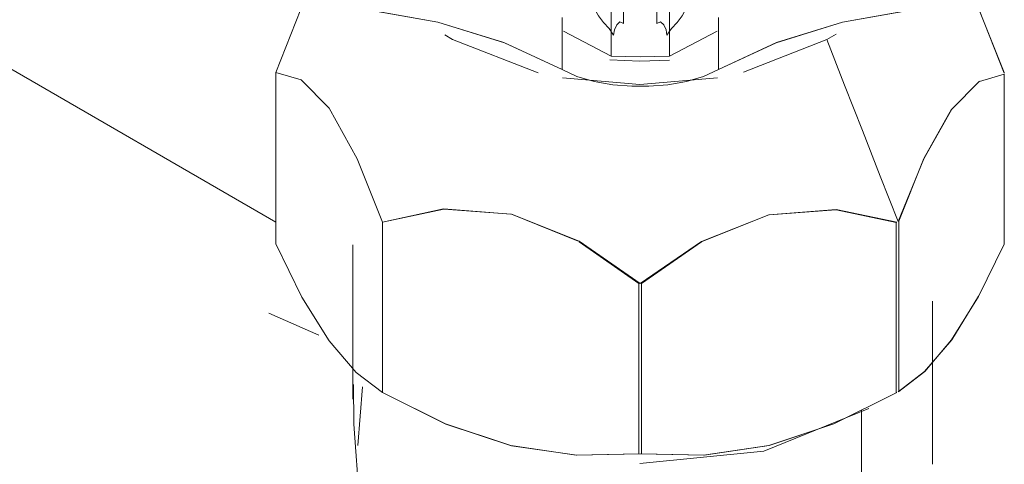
# Model space of a CAD drawing. Header units: metres. Extents: x 6.5 to 21.8, y 0.9 to 11.2.
# Tile 37 of 112: x 18.4917 to 18.5303, y 4.3238 to 4.3413. Entities that reach past the tile are written whole.
import ezdxf

# ---------------------------------------------------------------- set-up
doc = ezdxf.new("R2010")
doc.units = ezdxf.units.M
doc.layers.add('P-SANR-FIXT', color=7, linetype='Continuous', lineweight=5)

# ---------------------------------------------------------------- blocks, each defined once
blk = doc.blocks.new('TORNEIRA DE JARDIM COM BICO PARA MANGUEIRA - 1130_BC_Cromado-2213981-ISO_02')
at = {"layer": 'P-SANR-FIXT'}
for p, q in [((18.501762, 4.333322), (18.481285, 4.345144)), ((18.501762, 4.33918), (18.502752, 4.341665)), ((18.502752, 4.341665), (18.501762, 4.33918)), ((18.529334, 4.341658), (18.530327, 4.33918)), ((18.530327, 4.33915), (18.52934, 4.341637)), ((18.514913, 4.339818), (18.513043, 4.340806)), ((18.513044, 4.340808), (18.514913, 4.339818)), ((18.517197, 4.339818), (18.519066, 4.340808)), ((18.519066, 4.340806), (18.517197, 4.339818)), ((18.52337, 4.340469), (18.520108, 4.339196)), ((18.523733, 4.34069), (18.52337, 4.340469)), ((18.502761, 4.338888), (18.501762, 4.33918)), ((18.503861, 4.337779), (18.502761, 4.338888)), ((18.529346, 4.338828), (18.528267, 4.33775)), ((18.530327, 4.339121), (18.529352, 4.338832)), ((18.504958, 4.335801), (18.503861, 4.337779)), ((18.528263, 4.337745), (18.527178, 4.335811)), ((18.505948, 4.333315), (18.504958, 4.335801)), ((18.527175, 4.335805), (18.526191, 4.333357)), ((18.523723, 4.333806), (18.521108, 4.333607)), ((18.52609, 4.333298), (18.523735, 4.333805)), ((18.513622, 4.332569), (18.511008, 4.333628)), ((18.521101, 4.333605), (18.518488, 4.332559)), ((18.504793, 4.332433), (18.504793, 4.326374)), ((18.516005, 4.33091), (18.513659, 4.332549)), ((18.51846, 4.332544), (18.516106, 4.330911)), ((18.527508, 4.323831), (18.527508, 4.330217)), ((18.501495, 4.329749), (18.50346, 4.328891)), ((18.504982, 4.324564), (18.50516, 4.326868))]:
    blk.add_line(p, q, dxfattribs=at)
for points in [[(18.515399, 4.341105, 0), (18.515411, 4.342662, 0), (18.515437, 4.344316, 0), (18.515478, 4.346046, 0), (18.515531, 4.347808, 0)], [(18.516579, 4.347808, 0), (18.516632, 4.34604, 0), (18.516673, 4.344309, 0), (18.516699, 4.342662, 0), (18.516711, 4.341105, 0)], [(18.514913, 4.342008, 0), (18.514913, 4.34146, 0), (18.514913, 4.340913, 0), (18.514913, 4.340365, 0), (18.514913, 4.339818, 0)], [(18.517197, 4.339818, 0), (18.517197, 4.340365, 0), (18.517197, 4.340913, 0), (18.517197, 4.34146, 0), (18.517197, 4.342008, 0)], [(18.502416, 4.341829, 0), (18.505325, 4.341645, 0), (18.508122, 4.341148, 0), (18.510708, 4.340357, 0), (18.51299, 4.3393, 0)], [(18.51299, 4.3393, 0), (18.51073, 4.340349, 0), (18.508122, 4.341148, 0), (18.505299, 4.341648, 0), (18.502416, 4.341829, 0)], [(18.514266, 4.341678, 0), (18.514417, 4.341407, 0), (18.514611, 4.341146, 0), (18.514832, 4.340902, 0), (18.515007, 4.340643, 0)], [(18.517102, 4.340643, 0), (18.517278, 4.340902, 0), (18.517499, 4.341147, 0), (18.517692, 4.341406, 0), (18.517844, 4.341678, 0)], [(18.51912, 4.3393, 0), (18.521402, 4.340357, 0), (18.523988, 4.341148, 0), (18.526785, 4.341645, 0), (18.529694, 4.341829, 0)], [(18.529694, 4.341829, 0), (18.526811, 4.341648, 0), (18.523988, 4.341148, 0), (18.52138, 4.340349, 0), (18.51912, 4.3393, 0)], [(18.51299, 4.3393, 0), (18.51299, 4.33981, 0), (18.51299, 4.34032, 0), (18.51299, 4.34083, 0), (18.51299, 4.34134, 0)], [(18.515007, 4.340643, 0), (18.515042, 4.340854, 0), (18.515131, 4.341051, 0), (18.515258, 4.341161, 0), (18.515399, 4.341105, 0)], [(18.516711, 4.341105, 0), (18.516852, 4.341161, 0), (18.516978, 4.341051, 0), (18.517068, 4.340854, 0), (18.517102, 4.340643, 0)], [(18.51912, 4.34134, 0), (18.51912, 4.34083, 0), (18.51912, 4.34032, 0), (18.51912, 4.33981, 0), (18.51912, 4.3393, 0)], [(18.512048, 4.339175, 0), (18.508699, 4.340469, 0), (18.508391, 4.340655, 0)], [(18.52337, 4.340469, 0), (18.524067, 4.338687, 0), (18.524766, 4.336905, 0), (18.525466, 4.335123, 0), (18.526166, 4.333342, 0)], [(18.526166, 4.333342, 0), (18.525466, 4.335123, 0), (18.524766, 4.336905, 0), (18.524067, 4.338687, 0), (18.52337, 4.340469, 0)], [(18.514868, 4.339676, 0), (18.516034, 4.33962, 0), (18.517197, 4.339668, 0)], [(18.514913, 4.339818, 0), (18.515484, 4.339805, 0), (18.516055, 4.3398, 0), (18.516626, 4.339805, 0), (18.517197, 4.339818, 0)], [(18.501762, 4.33918, 0), (18.501762, 4.337501, 0), (18.501762, 4.335821, 0), (18.501762, 4.334142, 0), (18.501762, 4.332463, 0)], [(18.501762, 4.332463, 0), (18.501762, 4.334142, 0), (18.501762, 4.335821, 0), (18.501762, 4.337501, 0), (18.501762, 4.33918, 0)], [(18.501762, 4.33918, 0), (18.502761, 4.338888, 0), (18.503861, 4.337779, 0), (18.504958, 4.335801, 0), (18.505948, 4.333315, 0)], [(18.51572, 4.338647, 0), (18.514976, 4.338694, 0), (18.514247, 4.338823, 0), (18.513574, 4.339029, 0), (18.51299, 4.3393, 0)], [(18.51912, 4.3393, 0), (18.518536, 4.339029, 0), (18.517863, 4.338823, 0), (18.517134, 4.338694, 0), (18.51639, 4.338647, 0)], [(18.519081, 4.338979, 0), (18.516034, 4.338715, 0), (18.513011, 4.338975, 0)], [(18.526166, 4.333342, 0), (18.52717, 4.335804, 0), (18.528266, 4.337748, 0), (18.529351, 4.338844, 0)], [(18.530327, 4.332451, 0), (18.530327, 4.334118, 0), (18.530327, 4.335786, 0), (18.530327, 4.337454, 0), (18.530327, 4.339121, 0)], [(18.51639, 4.338647, 0), (18.516222, 4.338646, 0), (18.516055, 4.338646, 0), (18.515888, 4.338646, 0), (18.51572, 4.338647, 0)], [(18.510986, 4.333633, 0), (18.508346, 4.333836, 0), (18.505948, 4.333315, 0)], [(18.505948, 4.333315, 0), (18.508356, 4.333832, 0), (18.511008, 4.333628, 0), (18.513657, 4.332566, 0), (18.516055, 4.33091, 0)], [(18.516055, 4.33091, 0), (18.518461, 4.332556, 0), (18.521101, 4.333605, 0), (18.523734, 4.33381, 0), (18.526115, 4.333313, 0)], [(18.505948, 4.326645, 0), (18.505948, 4.328313, 0), (18.505948, 4.32998, 0), (18.505948, 4.331648, 0), (18.505948, 4.333315, 0)], [(18.505948, 4.333315, 0), (18.505948, 4.331648, 0), (18.505948, 4.32998, 0), (18.505948, 4.328313, 0), (18.505948, 4.326645, 0)], [(18.52609, 4.326628, 0), (18.52609, 4.328295, 0), (18.52609, 4.329963, 0), (18.52609, 4.331631, 0), (18.52609, 4.333298, 0)], [(18.526191, 4.333342, 0), (18.526191, 4.331689, 0), (18.526191, 4.330021, 0), (18.526191, 4.328354, 0), (18.526191, 4.326686, 0)], [(18.501762, 4.332463, 0), (18.502791, 4.330381, 0), (18.503859, 4.32866, 0), (18.504922, 4.327421, 0), (18.505948, 4.326645, 0)], [(18.505948, 4.326645, 0), (18.504921, 4.327421, 0), (18.503859, 4.32866, 0), (18.502791, 4.330381, 0), (18.501762, 4.332463, 0)], [(18.526191, 4.326686, 0), (18.527207, 4.327467, 0), (18.528261, 4.328705, 0), (18.529312, 4.330402, 0), (18.530327, 4.332451, 0)], [(18.516005, 4.32424, 0), (18.516005, 4.325908, 0), (18.516005, 4.327575, 0), (18.516005, 4.329243, 0), (18.516005, 4.33091, 0)], [(18.516106, 4.330911, 0), (18.516106, 4.329243, 0), (18.516106, 4.327575, 0), (18.516106, 4.325908, 0), (18.516106, 4.32424, 0)], [(18.529317, 4.330416, 0), (18.528264, 4.328709, 0), (18.5272, 4.32746, 0), (18.526166, 4.326672, 0)], [(18.504808, 4.326954, 0), (18.504823, 4.325403, 0), (18.505045, 4.322375, 0), (18.505643, 4.317367, 0), (18.505828, 4.316236, 0)], [(18.516055, 4.32424, 0), (18.513571, 4.324182, 0), (18.511004, 4.324557, 0), (18.508428, 4.325406, 0), (18.505948, 4.326645, 0)], [(18.505948, 4.326645, 0), (18.508418, 4.325409, 0), (18.510982, 4.324562, 0), (18.513538, 4.324186, 0), (18.516005, 4.32424, 0)], [(18.526115, 4.326642, 0), (18.52365, 4.325411, 0), (18.521096, 4.324567, 0), (18.518531, 4.324188, 0), (18.516055, 4.32424, 0)], [(18.516106, 4.32424, 0), (18.518558, 4.324191, 0), (18.521103, 4.324569, 0), (18.52364, 4.325408, 0), (18.52609, 4.326628, 0)], [(18.525019, 4.326009, 0), (18.520902, 4.324346, 0), (18.516034, 4.323861, 0)], [(18.524731, 4.325951, 0), (18.524731, 4.325388, 0), (18.524731, 4.3246, 0), (18.524731, 4.323812, 0), (18.524731, 4.323024, 0)], [(18.524731, 4.323024, 0), (18.524731, 4.323812, 0), (18.524731, 4.3246, 0), (18.524731, 4.325388, 0), (18.524731, 4.325951, 0)]]:
    blk.add_polyline3d(points, dxfattribs=at)

msp = doc.modelspace()

# ---------------------------------------------------------------- block references
at = {"layer": 'P-SANR-FIXT'}
msp.add_blockref('TORNEIRA DE JARDIM COM BICO PARA MANGUEIRA - 1130_BC_Cromado-2213981-ISO_02', (0, 0), dxfattribs=at)

doc.saveas('drawing.dxf')
